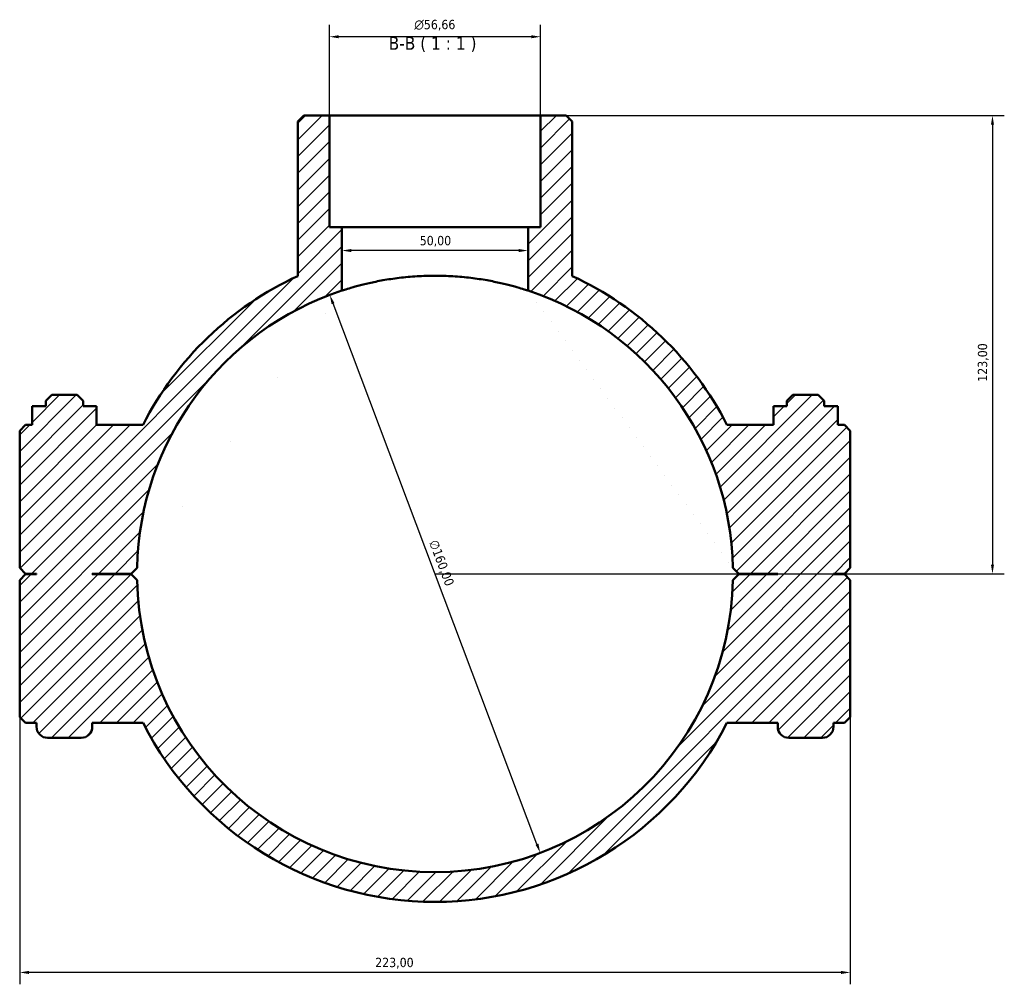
# Model space of a CAD drawing. Header units: millimetres. Extents: x 0 to 1121, y -40 to 1086.
# Tile 7 of 7: x 315 to 579, y 828 to 1086. Entities that reach past the tile are written whole.
import ezdxf

# ---------------------------------------------------------------- set-up
doc = ezdxf.new("R2010")
doc.units = ezdxf.units.MM
for name, color, linetype, lineweight in [('Dimension (ISO)', 7, 'Continuous', 25), ('Hatch (ISO)', 7, 'Continuous', 18), ('Symbol (ISO)', 7, 'Continuous', 25), ('Visible (ISO)', 7, 'Continuous', 50)]:
    doc.layers.add(name, color=color, linetype=linetype, lineweight=lineweight)
doc.styles.add('Label Text (ISO)', font='tahoma.ttf')
doc.styles.add('Note Text (ISO)', font='tahoma.ttf')
doc.dimstyles.new('Default (ISO)', dxfattribs={"dimtxt": 2.5, "dimasz": 2.5, "dimexe": 3.175, "dimexo": 0, "dimgap": 0.762, "dimtad": 1, "dimrnd": 1e-08, "dimzin": 0, "dimtxsty": 'Note Text (ISO)', "dimcen": 0.09, "dimdle": 10, "dimclrd": 256, "dimclre": 256, "dimclrt": 232, "dimazin": 0, "dimtfac": 1.40208, "dimtmove": 0, "dimatfit": 3, "dimfxl": 1, "dimtolj": 1, "dimtzin": 0, "dimlwd": -1, "dimlwe": -1, "dimarcsym": 0})

# ---------------------------------------------------------------- blocks, each defined once
blk = doc.blocks.new('*D11')
at = {"layer": 'Defpoints', "color": 0, "transparency": 16777216}
for p in [(398.28, 1012.63), (454.78, 862.94)]:
    blk.add_point(p, dxfattribs=at)
at = {"layer": 'Dimension (ISO)', "transparency": 16777216}
blk.add_line((453.9, 865.28), (399.16, 1010.29), dxfattribs=at)
blk.add_arc((426.53, 937.79), 80, 71.79, 112.9544, dxfattribs=at)
for points in [[(399.55, 1010.44), (398.77, 1010.14), (398.28, 1012.63)], [(454.29, 865.43), (453.51, 865.13), (454.78, 862.94)]]:
    blk.add_solid(points, dxfattribs=at)
at = {"layer": 'Dimension (ISO)', "color": 232, "true_color": 0xca0064, "transparency": 16777216, "insert": (427.23, 947.2), "char_height": 2.5, "attachment_point": 1, "rotation": 290.6804, "style": 'Note Text (ISO)'}
blk.add_mtext('\\A1;∅160,00', dxfattribs=at)
blk = doc.blocks.new('*D12')
at = {"layer": 'Defpoints', "color": 0, "transparency": 16777216}
for p in [(454.86, 1060.79), (426.53, 937.79), (576.2, 937.79)]:
    blk.add_point(p, dxfattribs=at)
at = {"layer": 'Dimension (ISO)', "transparency": 16777216}
for p, q in [((454.86, 1060.79), (579.38, 1060.79)), ((576.2, 1058.29), (576.2, 940.29)), ((426.53, 937.79), (579.38, 937.79))]:
    blk.add_line(p, q, dxfattribs=at)
for points in [[(575.78, 1058.29), (576.62, 1058.29), (576.2, 1060.79)], [(575.78, 940.29), (576.62, 940.29), (576.2, 937.79)]]:
    blk.add_solid(points, dxfattribs=at)
at = {"layer": 'Dimension (ISO)', "color": 232, "true_color": 0xca0064, "transparency": 16777216, "insert": (572.27, 989.33), "char_height": 2.5, "attachment_point": 1, "rotation": 90, "style": 'Note Text (ISO)'}
blk.add_mtext('\\A1;123,00', dxfattribs=at)
blk = doc.blocks.new('*D13')
at = {"layer": 'Defpoints', "color": 0, "transparency": 16777216}
for p in [(315.03, 899.39), (538.03, 899.39), (315.03, 830.85)]:
    blk.add_point(p, dxfattribs=at)
at = {"layer": 'Dimension (ISO)', "transparency": 16777216}
for p, q in [((315.03, 899.39), (315.03, 827.67)), ((538.03, 899.39), (538.03, 827.67)), ((535.53, 830.85), (317.53, 830.85))]:
    blk.add_line(p, q, dxfattribs=at)
for points in [[(317.53, 831.26), (317.53, 830.43), (315.03, 830.85)], [(535.53, 831.26), (535.53, 830.43), (538.03, 830.85)]]:
    blk.add_solid(points, dxfattribs=at)
at = {"layer": 'Dimension (ISO)', "color": 232, "true_color": 0xca0064, "transparency": 16777216, "insert": (410.48, 834.78), "char_height": 2.5, "attachment_point": 1, "style": 'Note Text (ISO)'}
blk.add_mtext('\\A1;223,00', dxfattribs=at)
blk = doc.blocks.new('*D14')
at = {"layer": 'Defpoints', "color": 0, "transparency": 16777216}
for p in [(401.53, 1024.54), (401.53, 1024.54), (451.53, 1024.54)]:
    blk.add_point(p, dxfattribs=at)
at = {"layer": 'Dimension (ISO)', "transparency": 16777216}
blk.add_line((449.03, 1024.54), (404.03, 1024.54), dxfattribs=at)
for points in [[(404.03, 1024.95), (404.03, 1024.12), (401.53, 1024.54)], [(449.03, 1024.95), (449.03, 1024.12), (451.53, 1024.54)]]:
    blk.add_solid(points, dxfattribs=at)
at = {"layer": 'Dimension (ISO)', "color": 232, "true_color": 0xca0064, "transparency": 16777216, "insert": (422.43, 1028.47), "char_height": 2.5, "attachment_point": 1, "style": 'Note Text (ISO)'}
blk.add_mtext('\\A1;50,00', dxfattribs=at)
blk = doc.blocks.new('*D15')
at = {"layer": 'Defpoints', "color": 0, "transparency": 16777216}
for p in [(398.2, 1081.91), (398.2, 1060.79), (454.86, 1060.79)]:
    blk.add_point(p, dxfattribs=at)
at = {"layer": 'Dimension (ISO)', "transparency": 16777216}
for p, q in [((398.2, 1060.79), (398.2, 1085.08)), ((454.86, 1060.79), (454.86, 1085.08)), ((452.36, 1081.91), (400.7, 1081.91))]:
    blk.add_line(p, q, dxfattribs=at)
for points in [[(400.7, 1082.32), (400.7, 1081.49), (398.2, 1081.91)], [(452.36, 1082.32), (452.36, 1081.49), (454.86, 1081.91)]]:
    blk.add_solid(points, dxfattribs=at)
at = {"layer": 'Dimension (ISO)', "color": 232, "true_color": 0xca0064, "transparency": 16777216, "insert": (420.96, 1086.43), "char_height": 2.5, "attachment_point": 1, "style": 'Note Text (ISO)'}
blk.add_mtext('\\A1;\\fAIGDT|b0|i0;\\H2.5000;\\ln\\fTahoma|b0|i0;\\H2.5000;56,66', dxfattribs=at)

msp = doc.modelspace()

# ---------------------------------------------------------------- hatches: boundary and pattern name
at = {"layer": 'Hatch (ISO)'}
h = msp.add_hatch(dxfattribs=at)
h.set_pattern_fill('ANSI31', color=256, scale=25.4, style=0)
h.set_pattern_definition([(45, (0, 0), (-2.245064, 2.245064), [])])
edge = h.paths.add_edge_path()
edge.add_line((391.3048, 1060.7851), (389.7048, 1059.1851))
edge.add_line((389.7048, 1059.1851), (389.7048, 1017.709))
edge.add_ellipse((426.5312, 937.7851), major_axis=(-36.8264, 79.9238), ratio=1, start_angle=0, end_angle=38.225533)
edge.add_line((348.1475, 977.7851), (335.6649, 977.7851))
edge.add_line((335.6649, 977.7851), (335.6649, 982.7851))
edge.add_line((335.6649, 982.7851), (332.0312, 982.7851))
edge.add_line((332.0312, 982.7851), (332.0312, 984.1851))
edge.add_line((332.0312, 984.1851), (330.4312, 985.7851))
edge.add_line((330.4312, 985.7851), (323.6312, 985.7851))
edge.add_line((323.6312, 985.7851), (322.0312, 984.1851))
edge.add_line((322.0312, 984.1851), (322.0312, 982.7851))
edge.add_line((322.0312, 982.7851), (318.3975, 982.7851))
edge.add_line((318.3975, 982.7851), (318.3975, 977.7851))
edge.add_line((318.3975, 977.7851), (316.6312, 977.7851))
edge.add_line((316.6312, 977.7851), (315.0312, 976.1851))
edge.add_line((315.0312, 976.1851), (315.0312, 939.4351))
edge.add_line((315.0312, 939.4351), (316.6312, 937.8351))
edge.add_line((316.6312, 937.8351), (319.5312, 937.8351))
edge.add_line((319.5312, 937.8351), (319.5312, 937.7351))
edge.add_line((319.5312, 937.7351), (316.6312, 937.7351))
edge.add_line((316.6312, 937.7351), (315.0312, 936.1351))
edge.add_line((315.0312, 936.1351), (315.0312, 899.3851))
edge.add_line((315.0312, 899.3851), (316.6312, 897.7851))
edge.add_line((316.6312, 897.7851), (319.5312, 897.7851))
edge.add_line((319.5312, 897.7851), (319.5312, 896.7851))
edge.add_ellipse((322.5312, 896.7851), major_axis=(-3, 0), ratio=1, start_angle=0, end_angle=90)
edge.add_line((322.5312, 893.7851), (331.5312, 893.7851))
edge.add_ellipse((331.5312, 896.7851), major_axis=(0, -3), ratio=1, start_angle=0, end_angle=90)
edge.add_line((334.5312, 896.7851), (334.5312, 897.7851))
edge.add_line((334.5312, 897.7851), (348.1475, 897.7851))
edge.add_ellipse((426.5312, 937.7851), major_axis=(-78.3837, -40), ratio=1, start_angle=0, end_angle=125.928616)
edge.add_line((504.9149, 897.7851), (518.5312, 897.7851))
edge.add_line((518.5312, 897.7851), (518.5312, 896.7851))
edge.add_ellipse((521.5312, 896.7851), major_axis=(-3, 0), ratio=1, start_angle=0, end_angle=90)
edge.add_line((521.5312, 893.7851), (530.5312, 893.7851))
edge.add_ellipse((530.5312, 896.7851), major_axis=(0, -3), ratio=1, start_angle=0, end_angle=90)
edge.add_line((533.5312, 896.7851), (533.5312, 897.7851))
edge.add_line((533.5312, 897.7851), (536.4312, 897.7851))
edge.add_line((536.4312, 897.7851), (538.0312, 899.3851))
edge.add_line((538.0312, 899.3851), (538.0312, 936.1351))
edge.add_line((538.0312, 936.1351), (536.4312, 937.7351))
edge.add_line((536.4312, 937.7351), (533.5312, 937.7351))
edge.add_line((533.5312, 937.7351), (533.5312, 937.8351))
edge.add_line((533.5312, 937.8351), (536.4312, 937.8351))
edge.add_line((536.4312, 937.8351), (538.0312, 939.4351))
edge.add_line((538.0312, 939.4351), (538.0312, 976.1851))
edge.add_line((538.0312, 976.1851), (536.4312, 977.7851))
edge.add_line((536.4312, 977.7851), (534.6649, 977.7851))
edge.add_line((534.6649, 977.7851), (534.6649, 982.7851))
edge.add_line((534.6649, 982.7851), (531.0312, 982.7851))
edge.add_line((531.0312, 982.7851), (531.0312, 984.1851))
edge.add_line((531.0312, 984.1851), (529.4312, 985.7851))
edge.add_line((529.4312, 985.7851), (522.6312, 985.7851))
edge.add_line((522.6312, 985.7851), (521.0312, 984.1851))
edge.add_line((521.0312, 984.1851), (521.0312, 982.7851))
edge.add_line((521.0312, 982.7851), (517.3975, 982.7851))
edge.add_line((517.3975, 982.7851), (517.3975, 977.7851))
edge.add_line((517.3975, 977.7851), (504.9149, 977.7851))
edge.add_ellipse((426.5312, 937.7851), major_axis=(78.3837, 40), ratio=1, start_angle=0, end_angle=38.225533)
edge.add_line((463.3576, 1017.709), (463.3576, 1059.1851))
edge.add_line((463.3576, 1059.1851), (461.7576, 1060.7851))
edge.add_line((461.7576, 1060.7851), (454.8592, 1060.7851))
edge.add_line((454.8592, 1060.7851), (454.8592, 1030.7851))
edge.add_line((454.8592, 1030.7851), (451.5312, 1030.7851))
edge.add_line((451.5312, 1030.7851), (451.5312, 1013.7786))
edge.add_ellipse((426.5312, 937.7851), major_axis=(25, 75.9934), ratio=1, start_angle=289.391701, end_angle=360, ccw=False)
edge.add_line((506.5142, 939.4351), (508.1312, 937.8351))
edge.add_line((508.1312, 937.8351), (518.5312, 937.8351))
edge.add_line((518.5312, 937.8351), (518.5312, 937.7351))
edge.add_line((518.5312, 937.7351), (508.1312, 937.7351))
edge.add_line((508.1312, 937.7351), (506.5142, 936.1352))
edge.add_ellipse((426.5312, 937.7851), major_axis=(79.983, -1.6499), ratio=1, start_angle=182.363489, end_angle=360, ccw=False)
edge.add_line((346.5482, 936.1352), (344.9312, 937.7351))
edge.add_line((344.9312, 937.7351), (334.5312, 937.7351))
edge.add_line((334.5312, 937.7351), (334.5312, 937.8351))
edge.add_line((334.5312, 937.8351), (344.9312, 937.8351))
edge.add_line((344.9312, 937.8351), (346.5482, 939.4351))
edge.add_ellipse((426.5312, 937.7851), major_axis=(-79.983, 1.6499), ratio=1, start_angle=289.391701, end_angle=360, ccw=False)
edge.add_line((401.5312, 1013.7786), (401.5312, 1030.7851))
edge.add_line((401.5312, 1030.7851), (398.2032, 1030.7851))
edge.add_line((398.2032, 1030.7851), (398.2032, 1060.7851))
edge.add_line((398.2032, 1060.7851), (391.3048, 1060.7851))

# ---------------------------------------------------------------- linework, layer by layer
at = {"layer": 'Visible (ISO)'}
for p, q in [((391.3048, 1060.7851), (389.7048, 1059.1851)), ((398.2032, 1060.7851), (391.3048, 1060.7851)), ((398.2032, 1030.7851), (398.2032, 1060.7851)), ((398.2032, 1060.7851), (454.8592, 1060.7851)), ((461.7576, 1060.7851), (454.8592, 1060.7851)), ((454.8592, 1060.7851), (454.8592, 1030.7851)), ((463.3576, 1059.1851), (461.7576, 1060.7851)), ((389.7048, 1059.1851), (389.7048, 1017.709)), ((463.3576, 1017.709), (463.3576, 1059.1851)), ((401.5312, 1030.7851), (398.2032, 1030.7851)), ((401.5312, 1013.7786), (401.5312, 1030.7851)), ((401.5312, 1030.7851), (451.5312, 1030.7851)), ((454.8592, 1030.7851), (451.5312, 1030.7851)), ((451.5312, 1030.7851), (451.5312, 1013.7786)), ((323.6312, 985.7851), (322.0312, 984.1851)), ((322.0312, 984.1851), (322.0312, 982.7851)), ((330.4312, 985.7851), (323.6312, 985.7851)), ((332.0312, 984.1851), (330.4312, 985.7851)), ((332.0312, 982.7851), (332.0312, 984.1851)), ((522.6312, 985.7851), (521.0312, 984.1851)), ((521.0312, 984.1851), (521.0312, 982.7851)), ((529.4312, 985.7851), (522.6312, 985.7851)), ((531.0312, 984.1851), (529.4312, 985.7851)), ((531.0312, 982.7851), (531.0312, 984.1851)), ((318.3711, 982.7851), (318.3975, 982.7851)), ((318.3711, 977.7851), (318.3711, 982.7851)), ((322.0312, 982.7851), (318.3975, 982.7851)), ((318.3975, 982.7851), (318.3975, 977.7851)), ((335.6649, 982.7851), (332.0312, 982.7851)), ((335.6649, 977.7851), (335.6649, 982.7851)), ((335.6649, 982.7851), (335.6913, 982.7851)), ((335.6913, 977.7851), (335.6913, 982.7851)), ((517.3975, 982.7851), (517.3711, 982.7851)), ((517.3711, 977.7851), (517.3711, 982.7851)), ((521.0312, 982.7851), (517.3975, 982.7851)), ((517.3975, 982.7851), (517.3975, 977.7851)), ((534.6649, 982.7851), (531.0312, 982.7851)), ((534.6649, 977.7851), (534.6649, 982.7851)), ((534.6913, 982.7851), (534.6649, 982.7851)), ((534.6913, 977.7851), (534.6913, 982.7851)), ((316.6312, 977.7851), (315.0312, 976.1851)), ((315.0312, 976.1851), (315.0312, 939.4351)), ((318.3975, 977.7851), (316.6312, 977.7851)), ((348.1475, 977.7851), (335.6649, 977.7851)), ((517.3975, 977.7851), (504.9149, 977.7851)), ((536.4312, 977.7851), (534.6649, 977.7851)), ((538.0312, 976.1851), (536.4312, 977.7851)), ((538.0312, 939.4351), (538.0312, 976.1851)), ((315.0312, 939.4351), (316.6312, 937.8351)), ((344.9312, 937.8351), (346.5482, 939.4351)), ((506.5142, 939.4351), (508.1312, 937.8351)), ((536.4312, 937.8351), (538.0312, 939.4351)), ((316.6312, 937.7351), (315.0312, 936.1351)), ((315.0312, 936.1351), (315.0312, 899.3851)), ((316.6312, 937.8351), (319.5312, 937.8351)), ((319.5312, 937.7351), (316.6312, 937.7351)), ((319.5312, 937.8351), (319.5312, 937.7351)), ((334.5312, 937.7351), (334.5312, 937.8351)), ((334.5312, 937.8351), (344.9312, 937.8351)), ((344.9312, 937.7351), (334.5312, 937.7351)), ((346.5482, 936.1352), (344.9312, 937.7351)), ((508.1312, 937.7351), (506.5142, 936.1352)), ((508.1312, 937.8351), (518.5312, 937.8351)), ((518.5312, 937.7351), (508.1312, 937.7351)), ((518.5312, 937.8351), (518.5312, 937.7351)), ((533.5312, 937.7351), (533.5312, 937.8351)), ((533.5312, 937.8351), (536.4312, 937.8351)), ((536.4312, 937.7351), (533.5312, 937.7351)), ((538.0312, 936.1351), (536.4312, 937.7351)), ((538.0312, 899.3851), (538.0312, 936.1351)), ((315.0312, 899.3851), (316.6312, 897.7851)), ((536.4312, 897.7851), (538.0312, 899.3851)), ((316.6312, 897.7851), (319.5312, 897.7851)), ((319.5312, 897.7851), (319.5312, 896.7851)), ((334.5312, 896.7851), (334.5312, 897.7851)), ((334.5312, 897.7851), (348.1475, 897.7851)), ((504.9149, 897.7851), (518.5312, 897.7851)), ((518.5312, 897.7851), (518.5312, 896.7851)), ((533.5312, 896.7851), (533.5312, 897.7851)), ((533.5312, 897.7851), (536.4312, 897.7851)), ((322.5312, 893.7851), (331.5312, 893.7851)), ((521.5312, 893.7851), (530.5312, 893.7851))]:
    msp.add_line(p, q, dxfattribs=at)
for centre, radius, start, end in [((426.5312, 937.7851), 88, 114.738775, 152.964308), ((426.5312, 937.7851), 88, 27.035692, 65.261225), ((426.5312, 937.7851), 80, 108.209957, 178.818255), ((426.5312, 937.7851), 80, 1.181745, 71.790043), ((426.5312, 937.7851), 80, 181.181745, 358.818255), ((322.5312, 896.7851), 3, 180, 270), ((331.5312, 896.7851), 3, 270, 0), ((426.5312, 937.7851), 88, 207.035692, 332.964308), ((521.5312, 896.7851), 3, 180, 270), ((530.5312, 896.7851), 3, 270, 0)]:
    msp.add_arc(centre, radius, start, end, dxfattribs=at)
msp.add_open_spline([(451.5312, 1013.7786), (451.5312, 1013.7786), (451.3788, 1013.8293), (450.7408, 1014.0348), (450.2554, 1014.1894), (448.9766, 1014.5748), (448.1822, 1014.8055), (446.3504, 1015.2971), (445.313, 1015.5574), (443.1052, 1016.0576), (441.8578, 1016.3154), (439.1382, 1016.7976), (437.666, 1017.0216), (434.5892, 1017.3934), (432.982, 1017.5411), (429.7434, 1017.7371), (428.112, 1017.7851), (424.9505, 1017.7851), (423.3191, 1017.7371), (420.0805, 1017.5411), (418.4733, 1017.3934), (415.3965, 1017.0216), (413.9242, 1016.7976), (411.2046, 1016.3154), (409.9572, 1016.0576), (407.7495, 1015.5574), (406.712, 1015.2971), (404.8803, 1014.8055), (404.0858, 1014.5748), (402.807, 1014.1894), (402.3217, 1014.0348), (401.6837, 1013.8293), (401.5312, 1013.7786), (401.5312, 1013.7786)], degree=3, knots=[0, 0, 0, 0, 0.47439302, 0.47439302, 0.94878604, 0.94878604, 1.42317906, 1.42317906, 1.89757208, 1.89757208, 2.37179742, 2.37179742, 2.84602277, 2.84602277, 3.32024812, 3.32024812, 3.79447347, 3.79447347, 4.26869881, 4.26869881, 4.74292416, 4.74292416, 5.21714951, 5.21714951, 5.69137486, 5.69137486, 6.16576787, 6.16576787, 6.64016089, 6.64016089, 7.11455391, 7.11455391, 7.58894693, 7.58894693, 7.58894693, 7.58894693], dxfattribs=at)

# ---------------------------------------------------------------- texts
at = {"layer": 'Symbol (ISO)', "insert": (414.0923, 1077.7851), "char_height": 3.5, "attachment_point": 7, "style": 'Label Text (ISO)'}
msp.add_mtext('B-B ( 1 : 1 )', dxfattribs=at)

# ---------------------------------------------------------------- dimensions: what is measured, and where the dimension line sits
at = {"layer": 'Dimension (ISO)'}
dim = msp.add_linear_dim(base=(398.2032, 1081.9069), p1=(454.8592, 1060.7851), p2=(398.2032, 1060.7851), angle=180, text='\\fAIGDT|b0|i0;\\H2.5000;\\ln\\fTahoma|b0|i0;\\H2.5000;<>', dimstyle='Default (ISO)', override={"dimdec": 2, "dimtp": 0, "dimtm": 0, "dimtdec": 2, "dimtofl": 0, "dimatfit": 1}, dxfattribs=at)
dim.commit()
dim.dimension.update_dxf_attribs({"geometry": '*D15', "text_midpoint": (426.5312, 1081.9069), "dimtype": 160})
for base, p1, p2, angle, override, picture, middle in [((576.2016, 937.7851), (454.8592, 1060.7851), (426.5312, 937.7851), 90, {"dimdec": 2, "dimtp": 0, "dimtm": 0, "dimtdec": 2, "dimtofl": 0, "dimatfit": 1}, '*D12', (576.2016, 994.2851)), ((401.5312, 1024.5368), (451.5312, 1024.5368), (401.5312, 1024.5368), 180, {"dimdec": 2, "dimse1": 1, "dimse2": 1, "dimtp": 0, "dimtm": 0, "dimtdec": 2, "dimtofl": 0, "dimatfit": 1}, '*D14', (426.5312, 1024.5368))]:
    dim = msp.add_linear_dim(base=base, p1=p1, p2=p2, angle=angle, dimstyle='Default (ISO)', override=override, dxfattribs=at)
    dim.commit()
    dim.dimension.update_dxf_attribs({"geometry": picture, "text_midpoint": middle, "dimtype": 160})
dim = msp.add_diameter_dim_2p(p1=(454.7837, 862.94), p2=(398.2788, 1012.6303), dimstyle='Default (ISO)', override={"dimdec": 2, "dimlfac": 1, "dimtp": 0, "dimtm": 0, "dimtdec": 2, "dimatfit": 2}, dxfattribs=at)
dim.commit()
dim.dimension.update_dxf_attribs({"geometry": '*D11', "text_midpoint": (425.7773, 939.7823), "dimtype": 163})
dim = msp.add_linear_dim(base=(315.0312, 830.8453), p1=(538.0312, 899.3851), p2=(315.0312, 899.3851), dimstyle='Default (ISO)', override={"dimdec": 2, "dimtp": 0, "dimtm": 0, "dimtdec": 2, "dimtofl": 0, "dimatfit": 1}, dxfattribs=at)
dim.commit()
dim.dimension.update_dxf_attribs({"geometry": '*D13', "text_midpoint": (415.5312, 830.8453), "dimtype": 160})

doc.saveas('drawing.dxf')
